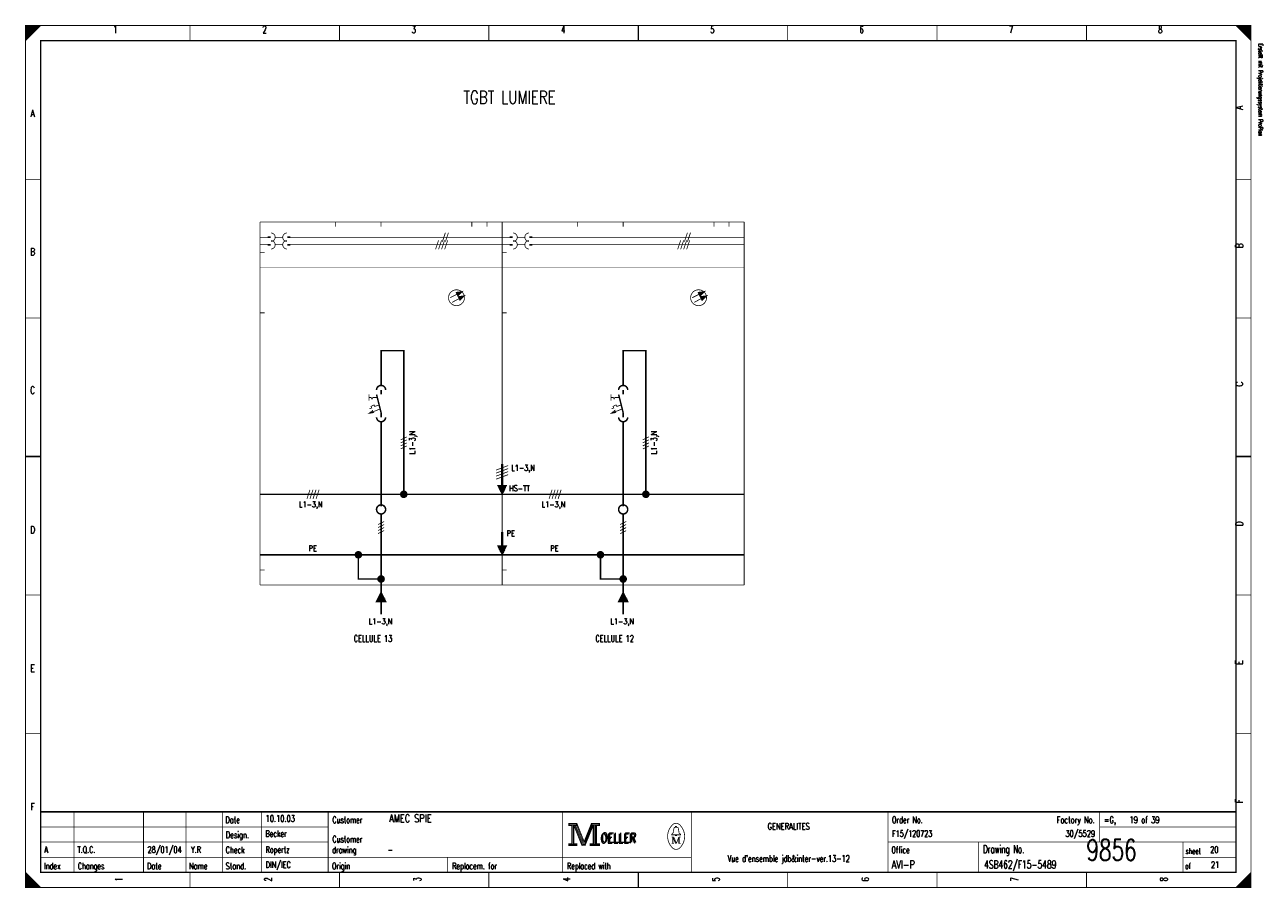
# Model space of a CAD drawing. Header units: centimetres. Extents: x 0 to 491, y -1040 to 69.
# Tile 154 of 181: x 0 to 41, y -80 to -51. Entities that reach past the tile are written whole.
import ezdxf
from ezdxf.enums import TextEntityAlignment as Align

# ---------------------------------------------------------------- set-up
doc = ezdxf.new("R2010")
doc.units = ezdxf.units.CM
doc.header["$MEASUREMENT"] = 0
doc.linetypes.add('GESTRICHELT', pattern=[3.75, 3, -0.75])
doc.linetypes.add('STRICH-PUNKT', pattern=[4.7, 3, -0.75, 0.2, -0.75])
doc.layers.get('0').update_dxf_attribs({"color": 9, "linetype": 'CONTINUOUS'})
doc.styles.get("Standard").update_dxf_attribs({"font": 'romans.shx', "bigfont": 'TXT.shx'})

msp = doc.modelspace()

# ---------------------------------------------------------------- linework, layer by layer
at = {"color": 0, "flags": 128}
for points, const_width in [([(0, -65.75), (0, -51.5), (40.5, -51.5), (40.5, -80), (0, -80), (0, -65.75)], 0.025), ([(0, -51.5), (0.5, -51.5), (0, -52), (0, -51.5)], 0.025), ([(0.025, -51.5), (0.025, -51.975), (0.05, -51.95), (0.05, -51.5), (0.075, -51.5), (0.075, -51.925), (0.1, -51.9), (0.1, -51.5), (0.125, -51.5), (0.125, -51.875), (0.15, -51.85), (0.15, -51.5), (0.175, -51.5), (0.175, -51.825), (0.2, -51.8)], 0.025), ([(0.2, -51.8), (0.2, -51.5), (0.225, -51.5), (0.225, -51.775), (0.25, -51.75), (0.25, -51.5), (0.275, -51.5), (0.275, -51.725), (0.3, -51.7), (0.3, -51.5), (0.325, -51.5), (0.325, -51.675), (0.35, -51.65), (0.35, -51.5), (0.375, -51.5)], 0.025), ([(0.375, -51.5), (0.375, -51.625), (0.4, -51.6), (0.4, -51.5), (0.425, -51.5), (0.425, -51.575), (0.45, -51.55), (0.45, -51.5), (0.475, -51.5), (0.475, -51.525)], 0.025), ([(40, -51.5), (40.5, -52), (40.475, -51.975), (40.475, -51.5), (40.45, -51.5), (40.45, -51.95), (40.425, -51.925), (40.425, -51.5), (40.4, -51.5), (40.4, -51.9), (40.375, -51.875), (40.375, -51.5), (40.35, -51.5), (40.35, -51.85), (40.325, -51.825)], 0.025), ([(40.15, -51.65), (40.15, -51.5), (40.125, -51.5), (40.125, -51.625), (40.1, -51.6), (40.1, -51.5), (40.075, -51.5), (40.075, -51.575), (40.05, -51.55), (40.05, -51.5), (40.025, -51.5), (40.025, -51.525)], 0.025), ([(40.325, -51.825), (40.325, -51.5), (40.3, -51.5), (40.3, -51.8), (40.275, -51.775), (40.275, -51.5), (40.25, -51.5), (40.25, -51.75), (40.225, -51.725), (40.225, -51.5), (40.2, -51.5), (40.2, -51.7), (40.175, -51.675), (40.175, -51.5), (40.15, -51.5)], 0.025), ([(14.259, -60.327), (14.244, -60.335), (14.251, -60.351)], 0.05), ([(14.409, -60.312), (14.251, -60.351), (14.291, -60.43), (14.409, -60.312)], 0.05), ([(14.329, -60.468), (14.314, -60.475), (14.321, -60.491)], 0.05), ([(14.479, -60.451), (14.321, -60.491), (14.361, -60.57), (14.479, -60.451)], 0.05), ([(22.259, -60.327), (22.244, -60.335), (22.251, -60.351)], 0.05), ([(22.409, -60.312), (22.251, -60.351), (22.291, -60.43), (22.409, -60.312)], 0.05), ([(22.329, -60.468), (22.314, -60.475), (22.321, -60.491)], 0.05), ([(22.479, -60.451), (22.321, -60.491), (22.361, -60.57), (22.479, -60.451)], 0.05), ([(12.5, -67), (12.5, -62.25), (11.75, -62.25), (11.75, -63.25)], 0.05), ([(20.5, -67), (20.5, -62.25), (19.75, -62.25), (19.75, -63.25)], 0.05), ([(11.625, -63.8), (11.475, -63.8), (11.45, -63.85), (11.425, -63.8), (11.35, -63.8)], 0.025), ([(19.625, -63.8), (19.475, -63.8), (19.45, -63.85), (19.425, -63.8), (19.35, -63.8)], 0.025), ([(11.35, -64.325), (11.5, -64.3), (11.475, -64.275), (11.475, -64.225), (11.35, -64.325), (11.35, -64.325)], 0.025), ([(11.69, -64.045), (11.54, -64.095), (11.515, -64.045), (11.415, -64.095), (11.44, -64.145), (11.365, -64.17), (11.365, -64.17)], 0.025), ([(19.35, -64.325), (19.5, -64.3), (19.475, -64.275), (19.475, -64.225), (19.35, -64.325), (19.35, -64.325)], 0.025), ([(19.69, -64.045), (19.54, -64.095), (19.515, -64.045), (19.415, -64.095), (19.44, -64.145), (19.365, -64.17), (19.365, -64.17)], 0.025), ([(15.75, -67), (15.6, -66.7), (15.9, -66.7), (15.75, -67)], 0.025), ([(15.63, -66.73), (15.87, -66.73), (15.85, -66.76), (15.64, -66.76), (15.66, -66.8), (15.84, -66.8), (15.82, -66.84), (15.68, -66.84), (15.7, -66.87), (15.81, -66.87), (15.79, -66.9), (15.71, -66.9), (15.73, -66.93), (15.78, -66.93), (15.76, -66.96)], 0.05), ([(15.75, -69), (15.6, -68.7), (15.9, -68.7), (15.75, -69)], 0.025), ([(15.63, -68.73), (15.87, -68.73), (15.85, -68.76), (15.64, -68.76), (15.66, -68.8), (15.84, -68.8), (15.82, -68.84), (15.68, -68.84), (15.7, -68.87), (15.81, -68.87), (15.79, -68.9), (15.71, -68.9), (15.73, -68.93), (15.78, -68.93), (15.76, -68.96)], 0.05), ([(11.6, -70.55), (11.9, -70.55), (11.75, -70.25), (11.6, -70.55)], 0.05), ([(11.62, -70.53), (11.88, -70.53), (11.88, -70.51), (11.64, -70.51), (11.64, -70.49), (11.86, -70.49), (11.86, -70.47), (11.66, -70.47), (11.66, -70.45), (11.84, -70.45), (11.84, -70.43), (11.68, -70.43), (11.68, -70.41), (11.82, -70.41), (11.82, -70.39)], 0.05), ([(11.7, -70.39), (11.7, -70.37), (11.8, -70.37), (11.8, -70.35), (11.72, -70.35), (11.72, -70.33), (11.78, -70.33), (11.78, -70.31), (11.74, -70.31), (11.74, -70.29), (11.76, -70.29)], 0.05), ([(19.6, -70.55), (19.9, -70.55), (19.75, -70.25), (19.6, -70.55)], 0.05), ([(19.62, -70.53), (19.88, -70.53), (19.88, -70.51), (19.64, -70.51), (19.64, -70.49), (19.86, -70.49), (19.86, -70.47), (19.66, -70.47), (19.66, -70.45), (19.84, -70.45), (19.84, -70.43), (19.68, -70.43), (19.68, -70.41), (19.82, -70.41), (19.82, -70.39)], 0.05), ([(19.7, -70.39), (19.7, -70.37), (19.8, -70.37), (19.8, -70.35), (19.72, -70.35), (19.72, -70.33), (19.78, -70.33), (19.78, -70.31), (19.74, -70.31), (19.74, -70.29), (19.76, -70.29)], 0.05), ([(17.95, -77.88), (17.95, -77.95), (18.05, -77.95), (18.05, -78.55), (17.95, -78.55), (17.95, -78.62), (18.22, -78.62), (18.22, -78.55), (18.12, -78.55), (18.12, -77.95), (18.22, -77.95), (18.22, -77.88), (17.95, -77.88)], 0.025), ([(18.07, -77.93), (18.07, -78.57), (18.1, -78.57), (18.1, -77.93)], 0.025), ([(18.12, -77.95), (18.39, -78.62), (18.49, -78.62), (18.76, -77.95)], 0.025), ([(18.18, -77.95), (18.42, -78.54), (18.46, -78.54)], 0.025), ([(18.22, -77.88), (18.46, -78.48), (18.7, -77.88)], 0.025), ([(18.22, -77.95), (18.44, -78.51), (18.47, -78.51)], 0.025), ([(18.46, -78.58), (18.49, -78.58), (18.74, -77.95)], 0.025), ([(18.46, -78.54), (18.48, -78.54), (18.72, -77.95)], 0.025), ([(18.76, -77.95), (18.76, -78.55), (18.66, -78.55), (18.66, -78.62), (18.71, -78.62)], 0.025), ([(18.7, -77.88), (18.7, -77.95), (18.8, -77.95), (18.8, -78.55), (18.7, -78.55), (18.7, -78.62), (18.97, -78.62), (18.97, -78.55), (18.87, -78.55), (18.87, -77.95), (18.97, -77.95), (18.97, -77.88), (18.7, -77.88)], 0.025), ([(18.78, -77.93), (18.78, -78.57), (18.83, -78.57), (18.83, -77.93), (18.85, -77.93), (18.85, -78.57)], 0.025), ([(21.48, -78.26), (21.35, -78.26), (21.35, -78.24), (21.4, -78.2), (21.43, -78.04)], 0.025), ([(21.48, -78.01), (21.48, -77.98), (21.52, -77.98), (21.52, -78.01)], 0.025), ([(21.52, -78.26), (21.65, -78.26), (21.65, -78.24), (21.6, -78.2), (21.57, -78.04)], 0.025), ([(21.39, -78.33), (21.39, -78.54), (21.35, -78.54)], 0.025), ([(21.39, -78.33), (21.48, -78.54), (21.51, -78.54)], 0.025), ([(0, -79.5), (0, -80), (0.5, -80), (0, -79.5), (0.025, -79.525), (0.025, -80), (0.05, -80), (0.05, -79.55), (0.075, -79.575), (0.075, -80), (0.1, -80), (0.1, -79.6), (0.125, -79.625), (0.125, -80), (0.15, -80)], 0.025), ([(0.15, -80), (0.15, -79.65), (0.175, -79.675), (0.175, -80), (0.2, -80), (0.2, -79.7), (0.225, -79.725), (0.225, -80), (0.25, -80), (0.25, -79.75), (0.275, -79.775), (0.275, -80), (0.3, -80), (0.3, -79.8), (0.325, -79.825)], 0.025), ([(40.3, -80), (40.3, -79.7), (40.275, -79.725), (40.275, -80), (40.25, -80), (40.25, -79.75), (40.225, -79.775), (40.225, -80), (40.2, -80), (40.2, -79.8), (40.175, -79.825), (40.175, -80), (40.15, -80), (40.15, -79.85), (40.125, -79.875)], 0.025), ([(40.475, -79.525), (40.475, -80), (40.45, -80), (40.45, -79.55), (40.425, -79.575), (40.425, -80), (40.4, -80), (40.4, -79.6), (40.375, -79.625), (40.375, -80), (40.35, -80), (40.35, -79.65), (40.325, -79.675), (40.325, -80), (40.3, -80)], 0.025), ([(0.325, -79.825), (0.325, -80), (0.35, -80), (0.35, -79.85), (0.375, -79.875), (0.375, -80), (0.4, -80), (0.4, -79.9), (0.425, -79.925), (0.425, -80), (0.45, -80), (0.45, -79.95), (0.475, -79.975)], 0.025), ([(40.125, -79.875), (40.125, -80), (40.1, -80), (40.1, -79.9), (40.075, -79.925), (40.075, -80), (40.05, -80), (40.05, -79.95), (40.025, -79.975), (40.025, -80)], 0.025)]:
    msp.add_lwpolyline(points, dxfattribs=dict(at, const_width=const_width))
for points, const_width in [([(0, -51.5), (40.5, -51.5), (40.5, -80), (0, -80)], 0.025), ([(0.5, -52), (40, -52), (40, -79.5), (0.5, -79.5)], 0.05), ([(0.5, -52), (40, -52), (40, -79.5), (0.5, -79.5)], 0.025), ([(17.97, -77.9), (18.2, -77.9), (18.2, -77.93), (17.97, -77.93)], 0.025), ([(18.72, -77.9), (18.95, -77.9), (18.95, -77.93), (18.72, -77.93)], 0.025), ([(17.97, -78.57), (18.2, -78.57), (18.2, -78.6), (17.97, -78.6)], 0.025), ([(18.68, -78.57), (18.95, -78.57), (18.95, -78.6), (18.68, -78.6)], 0.025), ([(21.48, -78.26), (21.52, -78.26), (21.52, -78.29), (21.48, -78.29)], 0.025)]:
    msp.add_lwpolyline(points, close=True, dxfattribs=dict(at, const_width=const_width))
at = {"color": 0}
for points, const_width in [([(5.438, -51.5), (5.438, -52)], 0.025), ([(10.375, -51.5), (10.375, -52)], 0.025), ([(15.312, -51.5), (15.312, -52)], 0.025), ([(20.25, -52), (20.25, -51.5)], 0.05), ([(20.25, -51.5), (20.25, -52)], 0.025), ([(25.188, -51.5), (25.188, -52)], 0.025), ([(30.125, -51.5), (30.125, -52)], 0.025), ([(35.062, -51.5), (35.062, -52)], 0.025), ([(0, -56.583), (0.5, -56.583)], 0.025), ([(40.5, -56.583), (40, -56.583)], 0.025), ([(7.75, -58), (11.75, -58)], 0.025), ([(7.75, -58), (7.75, -70)], 0.025), ([(10.25, -58), (10.25, -58.15)], 0.025), ([(11.75, -58), (15.75, -58)], 0.025), ([(11.75, -58), (11.75, -58.15)], 0.025), ([(14.75, -58), (14.75, -58.15)], 0.025), ([(15.25, -58), (15.25, -58.15)], 0.025), ([(15.75, -58), (15.75, -70)], 0.025), ([(15.75, -58), (19.75, -58)], 0.025), ([(15.75, -58), (15.75, -70)], 0.025), ([(18.25, -58), (18.25, -58.15)], 0.025), ([(19.75, -58), (23.75, -58)], 0.025), ([(19.75, -58), (19.75, -58.15)], 0.025), ([(22.75, -58), (22.75, -58.15)], 0.025), ([(23.25, -58), (23.25, -58.15)], 0.025), ([(23.75, -58), (23.75, -70)], 0.025), ([(8, -58.5), (7.75, -58.5)], 0.025), ([(7.75, -58.5), (7.9, -58.5)], 0.025), ([(8, -58.5), (8.1, -58.5)], 0.05), ([(8.5, -58.5), (8.25, -58.5)], 0.025), ([(8.75, -58.5), (8.65, -58.5)], 0.05), ([(8.75, -58.5), (11.75, -58.5)], 0.025), ([(11.75, -58.5), (13.75, -58.5)], 0.025), ([(13.75, -58.5), (15.75, -58.5)], 0.025), ([(13.875, -58.35), (13.775, -58.65)], 0.025), ([(13.975, -58.35), (13.875, -58.65)], 0.025), ([(16, -58.5), (15.75, -58.5)], 0.025), ([(15.75, -58.5), (15.9, -58.5)], 0.025), ([(16, -58.5), (16.1, -58.5)], 0.05), ([(16.5, -58.5), (16.25, -58.5)], 0.025), ([(16.75, -58.5), (16.65, -58.5)], 0.05), ([(16.75, -58.5), (19.75, -58.5)], 0.025), ([(19.75, -58.5), (21.75, -58.5)], 0.025), ([(21.75, -58.5), (23.75, -58.5)], 0.025), ([(21.875, -58.35), (21.775, -58.65)], 0.025), ([(21.975, -58.35), (21.875, -58.65)], 0.025), ([(8, -58.75), (7.75, -58.75)], 0.025), ([(8, -58.75), (8.1, -58.75)], 0.05), ([(8.5, -58.75), (8.25, -58.75)], 0.025), ([(8.75, -58.75), (8.65, -58.75)], 0.05), ([(8.75, -58.75), (11.75, -58.75)], 0.025), ([(11.75, -58.75), (13.75, -58.75)], 0.025), ([(13.65, -58.6), (13.55, -58.9)], 0.025), ([(13.75, -58.6), (13.65, -58.9)], 0.025), ([(13.85, -58.6), (13.75, -58.9)], 0.025), ([(13.75, -58.75), (15.75, -58.75)], 0.025), ([(13.95, -58.6), (13.85, -58.9)], 0.025), ([(16, -58.75), (15.75, -58.75)], 0.025), ([(16, -58.75), (16.1, -58.75)], 0.05), ([(16.5, -58.75), (16.25, -58.75)], 0.025), ([(16.75, -58.75), (16.65, -58.75)], 0.05), ([(16.75, -58.75), (19.75, -58.75)], 0.025), ([(19.75, -58.75), (21.75, -58.75)], 0.025), ([(21.65, -58.6), (21.55, -58.9)], 0.025), ([(21.75, -58.6), (21.65, -58.9)], 0.025), ([(21.85, -58.6), (21.75, -58.9)], 0.025), ([(21.75, -58.75), (23.75, -58.75)], 0.025), ([(21.95, -58.6), (21.85, -58.9)], 0.025), ([(7.75, -59), (7.9, -59)], 0.025), ([(15.75, -59), (15.9, -59)], 0.025), ([(14.033, -60.5), (14.41, -60.311)], 0.025), ([(14.095, -60.654), (14.48, -60.451)], 0.025), ([(14.251, -60.332), (14.409, -60.312)], 0.05), ([(14.268, -60.368), (14.409, -60.312)], 0.05), ([(14.409, -60.312), (14.283, -60.414)], 0.05), ([(14.409, -60.312), (14.291, -60.391)], 0.05), ([(14.321, -60.472), (14.479, -60.451)], 0.05), ([(14.337, -60.507), (14.479, -60.451)], 0.05), ([(14.479, -60.451), (14.352, -60.554)], 0.05), ([(14.479, -60.451), (14.361, -60.531)], 0.05), ([(22.033, -60.5), (22.41, -60.311)], 0.025), ([(22.095, -60.654), (22.48, -60.451)], 0.025), ([(22.251, -60.332), (22.409, -60.312)], 0.05), ([(22.268, -60.368), (22.409, -60.312)], 0.05), ([(22.409, -60.312), (22.283, -60.414)], 0.05), ([(22.409, -60.312), (22.291, -60.391)], 0.05), ([(22.321, -60.472), (22.479, -60.451)], 0.05), ([(22.337, -60.507), (22.479, -60.451)], 0.05), ([(22.479, -60.451), (22.352, -60.554)], 0.05), ([(22.479, -60.451), (22.361, -60.531)], 0.05), ([(0, -61.167), (0.5, -61.167)], 0.025), ([(7.75, -61), (7.9, -61)], 0.025), ([(15.75, -61), (15.9, -61)], 0.025), ([(40.5, -61.167), (40, -61.167)], 0.025), ([(11.75, -63.25), (11.75, -63.4)], 0.05), ([(19.75, -63.25), (19.75, -63.4)], 0.05), ([(11.35, -63.7), (11.35, -63.9)], 0.025), ([(11.6, -63.7), (11.75, -64.3)], 0.05), ([(11.75, -63.55), (11.75, -63.7)], 0.05), ([(19.35, -63.7), (19.35, -63.9)], 0.025), ([(19.6, -63.7), (19.75, -64.3)], 0.05), ([(19.75, -63.55), (19.75, -63.7)], 0.05), ([(11.725, -64.175), (11.35, -64.325)], 0.025), ([(19.725, -64.175), (19.35, -64.325)], 0.025), ([(11.75, -64.45), (11.75, -64.3)], 0.05), ([(11.75, -64.75), (11.75, -64.6)], 0.05), ([(19.75, -64.45), (19.75, -64.3)], 0.05), ([(19.75, -64.75), (19.75, -64.6)], 0.05), ([(11.75, -64.75), (11.75, -65.25)], 0.05), ([(19.75, -64.75), (19.75, -65.25)], 0.05), ([(11.75, -65.25), (11.75, -67.4)], 0.05), ([(12.6, -65.1), (12.4, -65.2)], 0.025), ([(12.6, -65.2), (12.4, -65.3)], 0.025), ([(12.6, -65.3), (12.4, -65.4)], 0.025), ([(12.6, -65.4), (12.4, -65.5)], 0.025), ([(19.75, -65.25), (19.75, -67.4)], 0.05), ([(20.6, -65.1), (20.4, -65.2)], 0.025), ([(20.6, -65.2), (20.4, -65.3)], 0.025), ([(20.6, -65.3), (20.4, -65.4)], 0.025), ([(20.6, -65.4), (20.4, -65.5)], 0.025), ([(0.5, -65.75), (0, -65.75)], 0.05), ([(0, -65.75), (0.5, -65.75)], 0.025), ([(40, -65.75), (40.5, -65.75)], 0.05), ([(40.5, -65.75), (40, -65.75)], 0.025), ([(15.55, -66.2), (15.95, -66.05)], 0.025), ([(15.55, -66.3), (15.95, -66.15)], 0.025), ([(15.55, -66.4), (15.95, -66.25)], 0.025), ([(15.74, -66), (15.74, -66.71)], 0.05), ([(15.76, -66.71), (15.76, -66)], 0.05), ([(15.75, -66), (15.75, -67)], 0.025), ([(15.55, -66.5), (15.95, -66.35)], 0.025), ([(7.75, -67), (11.75, -67)], 0.05), ([(7.75, -67), (7.9, -67)], 0.025), ([(9.4, -66.85), (9.3, -67.15)], 0.025), ([(9.5, -66.85), (9.4, -67.15)], 0.025), ([(9.6, -66.85), (9.5, -67.15)], 0.025), ([(9.7, -66.85), (9.6, -67.15)], 0.025), ([(11.75, -67), (13.75, -67)], 0.05), ([(13.75, -67), (15.75, -67)], 0.05), ([(15.75, -67), (19.75, -67)], 0.05), ([(15.75, -67), (19.75, -67)], 0.05), ([(15.75, -67), (15.9, -67)], 0.025), ([(17.4, -66.85), (17.3, -67.15)], 0.025), ([(17.4, -66.85), (17.3, -67.15)], 0.025), ([(17.5, -66.85), (17.4, -67.15)], 0.025), ([(17.5, -66.85), (17.4, -67.15)], 0.025), ([(17.6, -66.85), (17.5, -67.15)], 0.025), ([(17.6, -66.85), (17.5, -67.15)], 0.025), ([(17.7, -66.85), (17.6, -67.15)], 0.025), ([(17.7, -66.85), (17.6, -67.15)], 0.025), ([(19.75, -67), (21.75, -67)], 0.05), ([(19.75, -67), (21.75, -67)], 0.05), ([(21.75, -67), (23.75, -67)], 0.05), ([(21.75, -67), (23.75, -67)], 0.05), ([(11.85, -67.9), (11.65, -68)], 0.025), ([(11.75, -67.64), (11.75, -70.97)], 0.05), ([(19.85, -67.9), (19.65, -68)], 0.025), ([(19.75, -67.64), (19.75, -70.97)], 0.05), ([(11.85, -68), (11.65, -68.1)], 0.025), ([(11.85, -68.1), (11.65, -68.2)], 0.025), ([(11.85, -68.2), (11.65, -68.3)], 0.025), ([(15.74, -68.25), (15.74, -68.7)], 0.05), ([(15.75, -68.25), (15.75, -68.7)], 0.05), ([(15.76, -68.25), (15.76, -68.7)], 0.05), ([(19.85, -68), (19.65, -68.1)], 0.025), ([(19.85, -68.1), (19.65, -68.2)], 0.025), ([(19.85, -68.2), (19.65, -68.3)], 0.025), ([(7.75, -69), (7.9, -69)], 0.025), ([(15.75, -69), (15.9, -69)], 0.025), ([(7.75, -69.5), (7.9, -69.5)], 0.025), ([(15.75, -69.5), (15.9, -69.5)], 0.025), ([(0, -70.333), (0.5, -70.333)], 0.025), ([(7.75, -70), (11.75, -70)], 0.025), ([(11.7, -70.39), (11.82, -70.39)], 0.05), ([(11.75, -70), (13.75, -70)], 0.025), ([(13.75, -70), (15.75, -70)], 0.025), ([(15.75, -70), (19.75, -70)], 0.025), ([(19.7, -70.39), (19.82, -70.39)], 0.05), ([(19.75, -70), (21.75, -70)], 0.025), ([(21.75, -70), (23.75, -70)], 0.025), ([(40.5, -70.333), (40, -70.333)], 0.025), ([(0, -74.917), (0.5, -74.917)], 0.025), ([(40.5, -74.917), (40, -74.917)], 0.025), ([(40, -77.5), (0.5, -77.5)], 0.05), ([(1.6, -79.5), (1.6, -77.5)], 0.025), ([(3.9, -79.5), (3.9, -77.5)], 0.025), ([(5.3, -79.5), (5.3, -77.5)], 0.025), ([(6.5, -77.5), (6.5, -79.5)], 0.025), ([(7.8, -77.5), (7.8, -79.5)], 0.025), ([(10, -77.5), (10, -79.5)], 0.025), ([(17.75, -77.5), (17.75, -79.5)], 0.025), ([(22, -77.5), (22, -79.5)], 0.025), ([(28.5, -77.5), (28.5, -79.5)], 0.025), ([(35.5, -77.5), (35.5, -78.5)], 0.025), ([(0.5, -78), (10, -78)], 0.025), ([(18.15, -77.95), (18.4, -78.58)], 0.025), ([(18.47, -78.51), (18.7, -77.94)], 0.025), ([(21.46, -78.01), (21.55, -78.01)], 0.025), ([(35.5, -78), (40, -78)], 0.025), ([(0.5, -78.5), (10, -78.5)], 0.025), ([(18.4, -78.58), (18.46, -78.58)], 0.025), ([(21.35, -78.33), (21.42, -78.33)], 0.025), ([(21.39, -78.54), (21.43, -78.54)], 0.025), ([(21.42, -78.33), (21.51, -78.54)], 0.025), ([(21.51, -78.54), (21.59, -78.33)], 0.025), ([(21.65, -78.54), (21.57, -78.54)], 0.025), ([(21.59, -78.54), (21.59, -78.33)], 0.025), ([(21.59, -78.33), (21.65, -78.33)], 0.025), ([(21.61, -78.33), (21.61, -78.54)], 0.025), ([(28.5, -78.5), (40, -78.5)], 0.025), ([(31.5, -78.5), (31.5, -79.5)], 0.025), ([(38.25, -78.5), (38.25, -79.5)], 0.025), ([(0.5, -79), (22, -79)], 0.025), ([(13.95, -79), (13.95, -79.5)], 0.025), ([(38.25, -79), (40, -79)], 0.025), ([(5.438, -80), (5.438, -79.5)], 0.025), ([(10.375, -80), (10.375, -79.5)], 0.025), ([(15.312, -80), (15.312, -79.5)], 0.025), ([(20.25, -79.5), (20.25, -80)], 0.05), ([(20.25, -80), (20.25, -79.5)], 0.025), ([(25.188, -80), (25.188, -79.5)], 0.025), ([(30.125, -80), (30.125, -79.5)], 0.025), ([(35.062, -80), (35.062, -79.5)], 0.025), ([(40.5, -79.5), (40, -80)], 0.025), ([(0.475, -80), (0.475, -79.975)], 0.025)]:
    msp.add_lwpolyline(points, dxfattribs=dict(at, const_width=const_width))
at = {"color": 0, "flags": 128}
for points, const_width in [([(8.11, -58.64, 1), (8.11, -58.36, 1)], 0.025), ([(8.64, -58.36, 1), (8.64, -58.64, 1)], 0.025), ([(16.11, -58.64, 1), (16.11, -58.36, 1)], 0.025), ([(16.64, -58.36, 1), (16.64, -58.64, 1)], 0.025), ([(8.11, -58.89, 1), (8.11, -58.61, 1)], 0.025), ([(8.64, -58.61, 1), (8.64, -58.89, 1)], 0.025), ([(16.11, -58.89, 1), (16.11, -58.61, 1)], 0.025), ([(16.64, -58.61, 1), (16.64, -58.89, 1)], 0.025), ([(11.9, -63.55, 1), (11.6, -63.55, 1)], 0.05), ([(19.9, -63.55, 1), (19.6, -63.55, 1)], 0.05), ([(11.6, -64.45, 1), (11.9, -64.45, 1)], 0.05), ([(19.6, -64.45, 1), (19.9, -64.45, 1)], 0.05), ([(21.35, -77.961, 0.373815), (21.349, -78.657, 0.373815)], 0.025), ([(21.649, -77.96, 0.530775), (21.351, -77.959, 0.530775)], 0.025), ([(21.46, -78.01, 0.414214), (21.43, -78.04, 0.414214)], 0.025), ([(21.57, -78.04, 0.414214), (21.54, -78.01, 0.414214)], 0.025), ([(21.65, -78.66, 0.378582), (21.646, -77.956, 0.378582)], 0.025), ([(21.35, -78.66, 0.532213), (21.649, -78.661, 0.532213)], 0.025)]:
    msp.add_lwpolyline(points, format="xyb", dxfattribs=dict(at, const_width=const_width))
at = {"color": 0, "linetype": 'GESTRICHELT', "const_width": 0.01}
for points in [[(7.75, -59.5), (11.75, -59.5)], [(11.75, -59.5), (15.75, -59.5)], [(15.75, -59.5), (19.75, -59.5)], [(19.75, -59.5), (23.75, -59.5)], [(7.75, -68.5), (11.75, -68.5)], [(11.75, -68.5), (15.75, -68.5)], [(15.75, -68.5), (19.75, -68.5)], [(19.75, -68.5), (23.75, -68.5)]]:
    msp.add_lwpolyline(points, dxfattribs=at)
at = {"color": 0, "flags": 128}
for points, const_width in [([(14.505, -60.5, 1), (13.98, -60.5, 1)], 0.025), ([(22.505, -60.5, 1), (21.98, -60.5, 1)], 0.025), ([(12.6, -67, 1), (12.4, -67, 1)], 0.05), ([(12.575, -67, 1), (12.425, -67, 1)], 0.05), ([(12.525, -67, 1), (12.475, -67, 1)], 0.05), ([(20.6, -67, 1), (20.4, -67, 1)], 0.05), ([(20.575, -67, 1), (20.425, -67, 1)], 0.05), ([(20.525, -67, 1), (20.475, -67, 1)], 0.05), ([(11.9, -67.5, 1), (11.6, -67.5, 1)], 0.05), ([(19.9, -67.5, 1), (19.6, -67.5, 1)], 0.05), ([(11.1, -69, 1), (10.9, -69, 1)], 0.05), ([(11.075, -69, 1), (10.925, -69, 1)], 0.05), ([(11.025, -69, 1), (10.975, -69, 1)], 0.05), ([(19.1, -69, 1), (18.9, -69, 1)], 0.05), ([(19.075, -69, 1), (18.925, -69, 1)], 0.05), ([(19.025, -69, 1), (18.975, -69, 1)], 0.05), ([(11.85, -69.8, 1), (11.65, -69.8, 1)], 0.05), ([(11.825, -69.8, 1), (11.675, -69.8, 1)], 0.05), ([(11.775, -69.8, 1), (11.725, -69.8, 1)], 0.05), ([(19.85, -69.8, 1), (19.65, -69.8, 1)], 0.05), ([(19.825, -69.8, 1), (19.675, -69.8, 1)], 0.05), ([(19.775, -69.8, 1), (19.725, -69.8, 1)], 0.05)]:
    msp.add_lwpolyline(points, format="xyb", close=True, dxfattribs=dict(at, const_width=const_width))
at = {"color": 0, "linetype": 'STRICH-PUNKT', "const_width": 0.05}
for points in [[(7.75, -69), (11.75, -69)], [(11.75, -69), (13.75, -69)], [(13.75, -69), (15.75, -69)], [(15.75, -69), (19.75, -69)], [(15.75, -69), (19.75, -69)], [(19.75, -69), (21.75, -69)], [(19.75, -69), (21.75, -69)], [(21.75, -69), (23.75, -69)], [(21.75, -69), (23.75, -69)]]:
    msp.add_lwpolyline(points, dxfattribs=at)
at = {"color": 0, "linetype": 'STRICH-PUNKT', "const_width": 0.05, "flags": 128}
for points in [[(11, -69), (11, -69.8), (11.75, -69.8)], [(19, -69), (19, -69.8), (19.75, -69.8)]]:
    msp.add_lwpolyline(points, dxfattribs=at)

# ---------------------------------------------------------------- texts
at = {"color": 0}
for s, height, width, p in [('1', 0.238, 0.672, (2.965, -51.514)), ('2', 0.238, 0.672, (7.899, -51.514)), ('3', 0.238, 0.672, (12.832, -51.514)), ('4', 0.238, 0.672, (17.766, -51.514)), ('5', 0.238, 0.672, (22.699, -51.514)), ('6', 0.238, 0.672, (27.632, -51.514)), ('7', 0.238, 0.672, (32.566, -51.514)), ('8', 0.238, 0.672, (37.499, -51.514)), ('A', 0.238, 0.76, (0.233, -54.283)), ('B', 0.238, 0.76, (0.233, -58.861)), ('C', 0.238, 0.76, (0.233, -63.439)), ('L1-3,N', 0.1905, 0.709333, (9.425, -67.237)), ('L1-3,N', 0.1905, 0.709333, (17.446, -67.237)), ('L1-3,N', 0.1905, 0.709333, (17.446, -67.237)), ('D', 0.238, 0.76, (0.233, -68.053)), ('L1-3,N', 0.1905, 0.709333, (11.732, -71.106)), ('L1-3,N', 0.1905, 0.709333, (19.718, -71.106)), ('CELLULE 13', 0.2143, 0.736, (11.483, -71.659)), ('CELLULE 12', 0.2143, 0.736, (19.469, -71.659)), ('E', 0.238, 0.76, (0.233, -72.632)), ('F', 0.238, 0.76, (0.233, -77.21)), ('GENERALITES', 0.21431, 0.76, (25.219, -77.87)), ("Vue d'ensemble jdb&inter-ver.13-12", 0.21431, 0.632941, (25.219, -78.935))]:
    msp.add_text(s, height=height, dxfattribs=dict(at, width=width)).set_placement(p, align=Align.TOP_CENTER)
at = {"color": 0, "width": 0.622634}
msp.add_text('Erstellt mit Projektierungssystem ProPlan', height=0.14288, rotation=270, dxfattribs=at).set_placement((40.702, -52.094), align=Align.BOTTOM_LEFT)
at = {"color": 0}
for s, height, width, p in [('TGBT LUMIERE', 0.42862, 0.754667, (14.468, -53.658)), ('L1-3,N', 0.1905, 0.709333, (16.053, -66.03)), ('HS-TT', 0.1905, 0.7472, (15.983, -66.705)), ('PE', 0.1905, 0.76, (15.897, -68.195)), ('Date', 0.2143, 0.64, (6.605, -77.658)), ('Customer', 0.2143, 0.62, (10.14, -77.658)), ('Order No.', 0.2143, 0.656889, (28.633, -77.658)), ('=G,    19 of 39', 0.21431, 0.681067, (35.641, -77.658)), ('Design.', 0.2143, 0.636571, (6.619, -78.154)), ('Customer', 0.2143, 0.62, (10.14, -78.296)), ('OELLER', 0.3096, 0.76, (18.996, -78.225)), ('OELLER', 0.3096, 0.76, (18.996, -78.225)), ('OELLER', 0.3096, 0.76, (19.032, -78.19)), ('Check', 0.2143, 0.632, (6.612, -78.651)), ('drawing', 0.2143, 0.6, (10.133, -78.651)), ('Office', 0.2143, 0.626667, (28.615, -78.651)), ('Drawing No.', 0.26194, 0.646545, (31.643, -78.602)), ('sheet', 0.1905, 0.6, (38.338, -78.701)), ('Index', 0.2143, 0.632, (0.609, -79.184)), ('Changes', 0.2143, 0.622857, (1.726, -79.184)), ('Date', 0.2143, 0.64, (4.015, -79.184)), ('Name', 0.2143, 0.64, (5.404, -79.184)), ('Stand.', 0.2143, 0.642667, (6.612, -79.184)), ('Origin', 0.2143, 0.626667, (10.127, -79.184)), ('Replacem. for', 0.21431, 0.627077, (14.097, -79.184)), ('Replaced with', 0.21431, 0.619692, (17.895, -79.184)), ('of', 0.1905, 0.6, (38.323, -79.198))]:
    msp.add_text(s, height=height, dxfattribs=dict(at, width=width)).set_placement(p, align=Align.TOP_LEFT)
at = {"color": 0, "width": 0.76}
for s, p in [('A', (39.991, -54.283)), ('B', (39.991, -58.861)), ('C', (39.992, -63.439)), ('D', (39.992, -68.053)), ('E', (39.991, -72.632)), ('F', (39.991, -77.21))]:
    msp.add_text(s, height=0.238, rotation=90, dxfattribs=at).set_placement(p, align=Align.TOP_LEFT)
at = {"color": 0}
for s, height, width, p in [('L1-3,N', 0.1905, 0.709333, (12.69, -65.285)), ('L1-3,N', 0.1905, 0.709333, (20.676, -65.285)), ('1', 0.238, 0.672, (2.965, -79.73)), ('2', 0.238, 0.672, (7.899, -79.73)), ('3', 0.238, 0.672, (12.832, -79.73)), ('4', 0.238, 0.672, (17.766, -79.73)), ('5', 0.238, 0.672, (22.699, -79.73)), ('6', 0.238, 0.672, (27.632, -79.73)), ('7', 0.238, 0.672, (32.566, -79.73)), ('8', 0.238, 0.672, (37.499, -79.73))]:
    msp.add_text(s, height=height, rotation=90, dxfattribs=dict(at, width=width)).set_placement(p, align=Align.TOP_CENTER)
for s, height, width, p in [('PE', 0.1905, 0.76, (9.629, -68.692)), ('PE', 0.1905, 0.76, (17.615, -68.692)), ('PE', 0.1905, 0.76, (17.615, -68.692)), ('Factory No.', 0.21431, 0.646545, (35.335, -77.658))]:
    msp.add_text(s, height=height, dxfattribs=dict(at, width=width)).set_placement(p, align=Align.TOP_RIGHT)
for s, height, width, p in [('10.10.03', 0.2143, 0.678, (7.934, -77.892)), ('AMEC SPIE', 0.2619, 0.752889, (12.016, -77.923)), ('Becker', 0.2143, 0.626667, (7.927, -78.389)), ('F15/120723', 0.2143, 0.6832, (28.639, -78.389)), ('9856', 0.7, 0.6928, (35.058, -79.322)), ('A', 0.214, 0.76, (0.621, -78.921)), ('T.Q.C.', 0.2143, 0.728, (1.716, -78.921)), ('28/01/04', 0.2143, 0.678, (4.029, -78.921)), ('Y.R', 0.2143, 0.738667, (5.467, -78.921)), ('Ropertz', 0.2143, 0.622857, (7.932, -78.921)), ('-', 0.214, 0.696, (11.965, -78.921)), ('20', 0.2143, 0.672, (39.15, -78.921)), ('DIN/IEC', 0.2143, 0.750857, (7.935, -79.418)), ('AVI-P', 0.2619, 0.7472, (28.624, -79.449)), ('4SB462/F15-5489', 0.26194, 0.6928, (31.679, -79.449)), ('21', 0.2143, 0.672, (39.177, -79.418))]:
    msp.add_text(s, height=height, dxfattribs=dict(at, width=width)).set_placement(p, align=Align.BOTTOM_LEFT)
at = {"color": 0, "width": 0.675429}
msp.add_text('30/5529', height=0.2143, dxfattribs=at).set_placement((35.346, -78.389), align=Align.BOTTOM_RIGHT)

doc.saveas('drawing.dxf')
